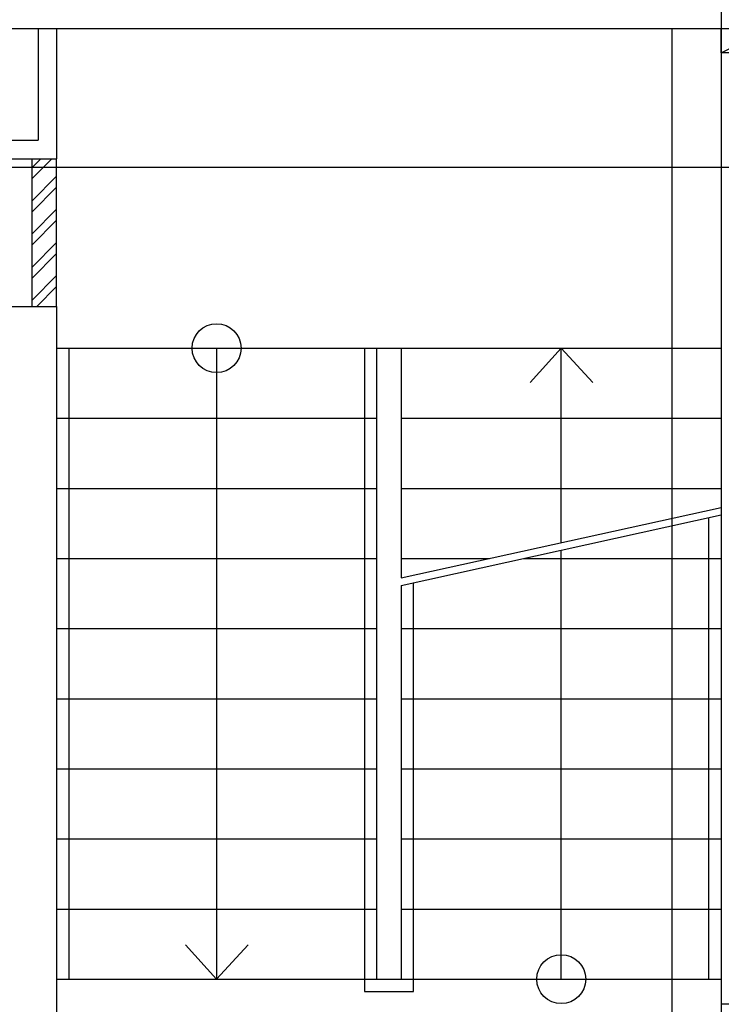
# Model space of a CAD drawing. Header units: millimetres. Extents: x 373037 to 682063, y 76092 to 274210.
# Tile 231 of 256: x 665477 to 668327, y 258030 to 262032. Entities that reach past the tile are written whole.
import ezdxf

# ---------------------------------------------------------------- set-up
doc = ezdxf.new("R2010")
doc.units = ezdxf.units.MM
doc.header["$LTSCALE"] = 100
doc.linetypes.add('CK_ČERCHOVANÁ 50', pattern=[6, 3, -1.5, 0, -1.5])
doc.linetypes.add('ČERCHOVANÁ', pattern=[25.4, 12.7, -6.35, 0, -6.35])
doc.layers.add('PUDORYS', color=253, linetype='CONTINUOUS')

msp = doc.modelspace()

# ---------------------------------------------------------------- linework, layer by layer
at = {"layer": 'PUDORYS', "color": 252, "linetype": 'ČERCHOVANÁ', "ltscale": 25, "true_color": 0x939598}
for p, q in [((668326.6, 264632.2), (668326.6, 249134.9)), ((682063.2, 261432.2), (654424.2, 261432.2))]:
    msp.add_line(p, q, dxfattribs=at)
at = {"layer": 'PUDORYS', "color": 252, "true_color": 0x939598}
for p, q in [((665126.6, 261997.2), (668326.6, 261997.2)), ((665551.6, 261997.2), (665551.6, 261542.2)), ((665626.6, 261997.2), (665626.6, 261467.2)), ((668326.6, 261997.2), (668326.6, 258032.2)), ((665126.6, 261542.2), (665551.6, 261542.2)), ((664926.6, 261467.2), (665626.6, 261467.2)), ((665626.6, 260867.2), (665626.6, 261467.2)), ((665626.6, 260867.2), (665626.6, 261467.2)), ((662226.6, 260867.2), (665626.6, 260867.2)), ((665626.6, 260867.2), (665626.6, 256832.2)), ((665626.6, 260697.2), (666926.6, 260697.2)), ((665626.6, 260697.2), (667026.6, 260697.2)), ((665676.6, 260697.2), (665676.6, 258132.2)), ((666276.6, 260697.2), (666276.6, 258132.2)), ((666876.6, 260697.2), (666876.6, 258082.2)), ((666926.6, 260697.2), (666926.6, 258132.2)), ((667026.6, 260697.2), (667026.6, 259763.2)), ((667026.6, 260697.2), (668326.6, 260697.2)), ((667026.6, 260697.2), (668326.6, 260697.2)), ((667550.2, 260557.2), (667676.6, 260697.2)), ((667676.6, 259906.6), (667676.6, 260697.2)), ((667676.6, 260697.2), (667805.2, 260557.2)), ((665626.6, 260412.2), (666926.6, 260412.2)), ((667026.6, 260412.2), (668326.6, 260412.2)), ((665626.6, 260127.2), (666926.6, 260127.2)), ((667026.6, 260127.2), (668326.6, 260127.2)), ((668276.6, 258132.2), (668276.6, 260008.2)), ((665626.6, 259842.2), (666926.6, 259842.2)), ((667026.6, 259842.2), (667384.5, 259842.2)), ((667523.8, 259842.2), (668326.6, 259842.2)), ((667676.6, 258132.2), (667676.6, 259875.9)), ((667026.6, 259732.5), (667026.6, 258132.2)), ((667076.6, 258082.2), (667076.6, 259743.5)), ((665626.6, 259557.2), (666926.6, 259557.2)), ((667026.6, 259557.2), (668326.6, 259557.2)), ((665626.6, 259272.2), (666926.6, 259272.2)), ((667026.6, 259272.2), (668326.6, 259272.2)), ((665626.6, 258987.2), (666926.6, 258987.2)), ((667026.6, 258987.2), (668326.6, 258987.2)), ((665626.6, 258702.2), (666926.6, 258702.2)), ((667026.6, 258702.2), (668326.6, 258702.2)), ((665626.6, 258417.2), (666926.6, 258417.2)), ((667026.6, 258417.2), (668326.6, 258417.2)), ((666150.2, 258272.2), (666276.6, 258132.2)), ((666276.6, 258132.2), (666405.2, 258272.2)), ((665626.6, 258132.2), (668326.6, 258132.2)), ((666876.6, 258082.2), (667076.6, 258082.2)), ((668326.6, 258032.2), (668526.6, 258032.2))]:
    msp.add_line(p, q, dxfattribs=at)
at = {"layer": 'PUDORYS', "color": 252, "linetype": 'CK_ČERCHOVANÁ 50', "ltscale": 50, "true_color": 0x939598}
msp.add_line((668126.6, 256832.2), (668126.6, 261997.2), dxfattribs=at)
at = {"layer": 'PUDORYS', "color": 252, "ltscale": 5, "true_color": 0x939598}
for p, q in [((665526.6, 260867.2), (665526.6, 261467.2)), ((665626.6, 260867.2), (665626.6, 261467.2)), ((667026.6, 259763.2), (668326.6, 260050)), ((667026.6, 259732.5), (668326.6, 260019.3))]:
    msp.add_line(p, q, dxfattribs=at)
at = {"layer": 'PUDORYS', "color": 252, "linetype": 'Continuous', "ltscale": 300, "true_color": 0x939598}
for p, q in [((665526.6, 261431.2), (665562.6, 261467.2)), ((665526.6, 261386.3), (665607.5, 261467.2)), ((665526.6, 261296.5), (665626.6, 261396.5)), ((665526.6, 261251.6), (665626.6, 261351.6)), ((665526.6, 261161.8), (665626.6, 261261.8)), ((665526.6, 261116.9), (665626.6, 261216.9)), ((665526.6, 261027.1), (665626.6, 261127.1)), ((665526.6, 260982.2), (665626.6, 261082.2)), ((665526.6, 260892.4), (665626.6, 260992.4)), ((665546.3, 260867.2), (665626.6, 260947.5))]:
    msp.add_line(p, q, dxfattribs=at)
at = {"layer": 'PUDORYS', "color": 252, "ltscale": 5, "true_color": 0x939598}
msp.add_lwpolyline([(668326.6, 261897.2), (668526.6, 261997.2)], dxfattribs=at)
msp.add_lwpolyline([(668326.6, 261997.2), (668526.6, 261997.2), (668526.6, 261897.2), (668326.6, 261897.2)], close=True, dxfattribs=at)
at = {"layer": 'PUDORYS', "color": 252, "true_color": 0x939598}
for centre in [(666276.6, 260697.2), (667676.6, 258132.2)]:
    msp.add_circle(centre, 99.4, dxfattribs=at)

doc.saveas('drawing.dxf')
